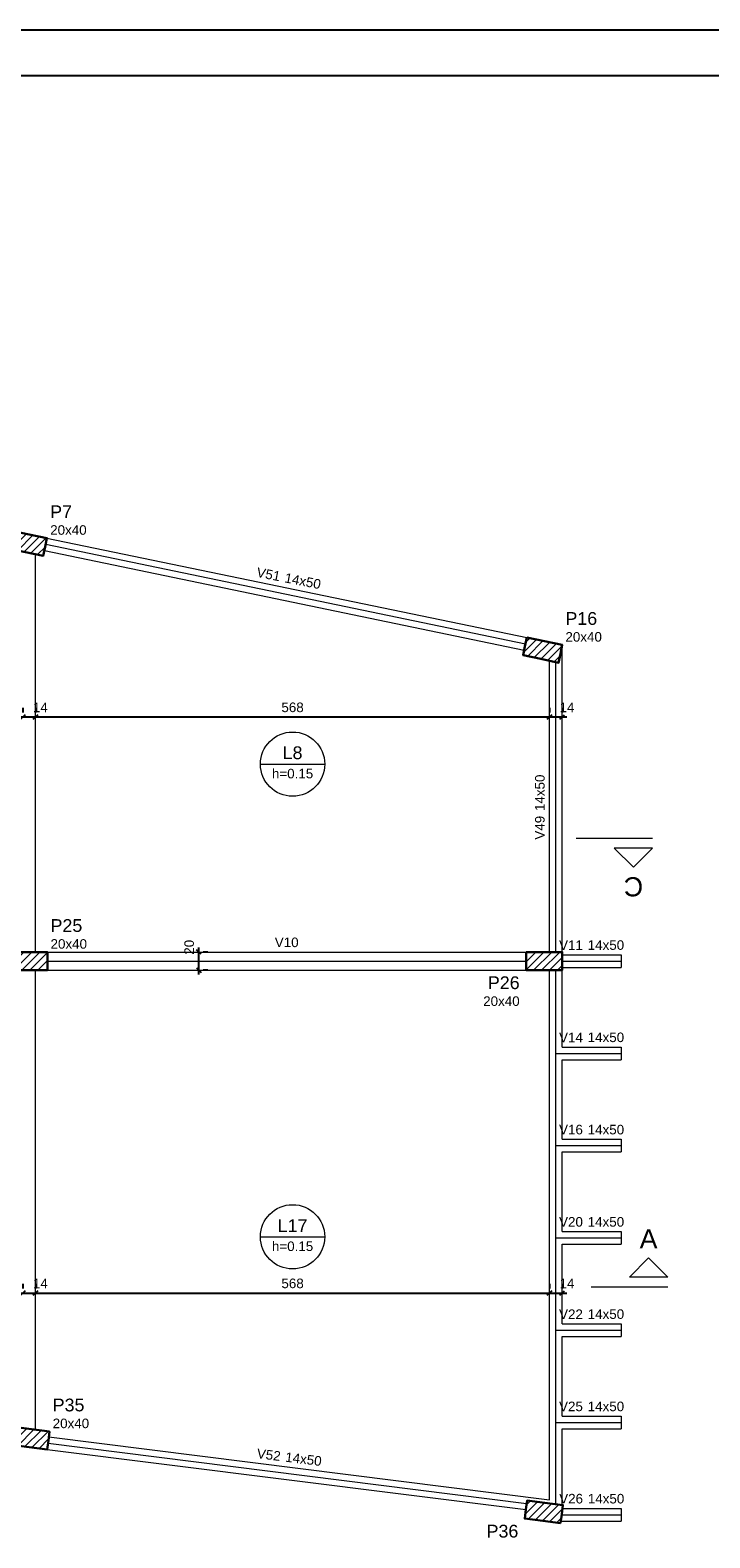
# Model space of a CAD drawing. Header units: millimetres. Extents: x 10 to 1250, y -62 to 528.
# Tile 184 of 193: x 88 to 103, y 289 to 322. Entities that reach past the tile are written whole.
import ezdxf

# ---------------------------------------------------------------- set-up
doc = ezdxf.new("R2010")
doc.units = ezdxf.units.MM
doc.header["$LTSCALE"] = 0.05
doc.linetypes.add('DOT', pattern=[6.35, 0, -6.35])
for name, color, linetype, lineweight in [('FO-Cortes', 9, 'Continuous', 5), ('FO-Cotas', 5, 'Continuous', 5), ('FO-Eixos', 5, 'Continuous', 5), ('FO-Hachura pilar que passa', 19, 'Continuous', 5), ('FO-Pilares', 4, 'Continuous', 30), ('FO-Textos das lajes', 3, 'Continuous', 20), ('FO-Textos das vigas', 7, 'Continuous', 5), ('FO-Textos dos pilares', 7, 'Continuous', 5), ('FO-Vigas', 7, 'Continuous', 5)]:
    doc.layers.add(name, color=color, linetype=linetype, lineweight=lineweight)
doc.layers.add('FOLHA_PADRÃO', color=7, linetype='Continuous')
doc.styles.add('Arial', font='arial.ttf')
doc.styles.get("Standard").update_dxf_attribs({"font": 'arial.ttf'})
doc.dimstyles.new('UM_50.000000', dxfattribs={"dimtxt": 0.18, "dimasz": 0.1, "dimexe": 0.1, "dimexo": 0.2, "dimgap": 0.1, "dimtad": 1, "dimdec": 1, "dimlfac": 50, "dimzin": 0, "dimdsep": 46, "dimtxsty": 'Standard', "dimblk": 'OBLIQUE', "dimcen": 0.09, "dimdle": 0.1, "dimadec": 1, "dimazin": 2, "dimtfac": 1, "dimtdec": 1, "dimtofl": 0, "dimtmove": 0, "dimatfit": 3, "dimldrblk": 'OBLIQUE', "dimfxl": 1, "dimtolj": 1, "dimarcsym": 1})
pattern_1 = [(45, (-9.1265, 799.56), (-0.088388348, 0.088388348), [])]

# ---------------------------------------------------------------- blocks, each defined once
blk = doc.blocks.new('_Oblique')
at = {"color": 0, "linetype": 'ByBlock', "lineweight": -2}
blk.add_line((-0.5, -0.5), (0.5, 0.5), dxfattribs=at)
blk = doc.blocks.new('*D533')
at = {"layer": 'Defpoints', "color": 0, "transparency": 16777216}
for p in [(87.827, 293.963), (88.107, 293.963), (88.107, 293.963)]:
    blk.add_point(p, dxfattribs=at)
at = {"layer": 'FO-Cotas', "color": 0, "lineweight": -2, "transparency": 16777216}
for p, q in [((87.827, 294.163), (87.827, 294.063)), ((88.107, 294.163), (88.107, 294.063)), ((87.727, 293.963), (88.207, 293.963))]:
    blk.add_line(p, q, dxfattribs=at)
at = {"layer": 'FO-Cotas', "color": 0, "lineweight": -2, "transparency": 16777216, "xscale": 0.1, "yscale": 0.1, "zscale": 0.1, "rotation": 180}
blk.add_blockref('_Oblique', (87.827, 293.963), dxfattribs=at)
at = {"layer": 'FO-Cotas', "color": 0, "lineweight": -2, "transparency": 16777216, "xscale": 0.1, "yscale": 0.1, "zscale": 0.1}
blk.add_blockref('_Oblique', (88.107, 293.963), dxfattribs=at)
at = {"layer": 'FO-Cotas', "transparency": 16777216, "insert": (88.213, 294.175), "char_height": 0.2118, "attachment_point": 5, "rotation": 0.0057, "style": 'Arial'}
blk.add_mtext('\\A1;14', dxfattribs=at)
blk = doc.blocks.new('*D534')
at = {"layer": 'Defpoints', "color": 0, "transparency": 16777216}
for p in [(88.107, 293.963), (99.467, 293.963), (99.467, 293.963)]:
    blk.add_point(p, dxfattribs=at)
at = {"layer": 'FO-Cotas', "color": 0, "lineweight": -2, "transparency": 16777216}
for p, q in [((88.107, 294.163), (88.107, 294.063)), ((99.467, 294.163), (99.467, 294.063)), ((88.007, 293.963), (99.567, 293.963))]:
    blk.add_line(p, q, dxfattribs=at)
at = {"layer": 'FO-Cotas', "color": 0, "lineweight": -2, "transparency": 16777216, "xscale": 0.1, "yscale": 0.1, "zscale": 0.1, "rotation": 180}
blk.add_blockref('_Oblique', (88.107, 293.963), dxfattribs=at)
at = {"layer": 'FO-Cotas', "color": 0, "lineweight": -2, "transparency": 16777216, "xscale": 0.1, "yscale": 0.1, "zscale": 0.1}
blk.add_blockref('_Oblique', (99.467, 293.963), dxfattribs=at)
at = {"layer": 'FO-Cotas', "transparency": 16777216, "insert": (93.787, 294.175), "char_height": 0.2118, "attachment_point": 5, "rotation": 0.0057, "style": 'Arial'}
blk.add_mtext('\\A1;568', dxfattribs=at)
blk = doc.blocks.new('*D535')
at = {"layer": 'Defpoints', "color": 0, "transparency": 16777216}
for p in [(99.467, 293.963), (99.747, 293.963), (99.747, 293.963)]:
    blk.add_point(p, dxfattribs=at)
at = {"layer": 'FO-Cotas', "color": 0, "lineweight": -2, "transparency": 16777216}
for p, q in [((99.467, 294.163), (99.467, 294.063)), ((99.747, 294.163), (99.747, 294.063)), ((99.367, 293.963), (99.847, 293.963))]:
    blk.add_line(p, q, dxfattribs=at)
at = {"layer": 'FO-Cotas', "color": 0, "lineweight": -2, "transparency": 16777216, "xscale": 0.1, "yscale": 0.1, "zscale": 0.1, "rotation": 180}
blk.add_blockref('_Oblique', (99.467, 293.963), dxfattribs=at)
at = {"layer": 'FO-Cotas', "color": 0, "lineweight": -2, "transparency": 16777216, "xscale": 0.1, "yscale": 0.1, "zscale": 0.1}
blk.add_blockref('_Oblique', (99.747, 293.963), dxfattribs=at)
at = {"layer": 'FO-Cotas', "transparency": 16777216, "insert": (99.853, 294.175), "char_height": 0.2118, "attachment_point": 5, "rotation": 0.0057, "style": 'Arial'}
blk.add_mtext('\\A1;14', dxfattribs=at)
blk = doc.blocks.new('*D553')
at = {"layer": 'Defpoints', "color": 0, "transparency": 16777216}
for p in [(87.827, 306.701), (88.107, 306.701), (88.107, 306.701)]:
    blk.add_point(p, dxfattribs=at)
at = {"layer": 'FO-Cotas', "color": 0, "lineweight": -2, "transparency": 16777216}
for p, q in [((87.827, 306.901), (87.827, 306.801)), ((88.107, 306.901), (88.107, 306.801)), ((87.727, 306.701), (88.207, 306.701))]:
    blk.add_line(p, q, dxfattribs=at)
at = {"layer": 'FO-Cotas', "color": 0, "lineweight": -2, "transparency": 16777216, "xscale": 0.1, "yscale": 0.1, "zscale": 0.1, "rotation": 180}
blk.add_blockref('_Oblique', (87.827, 306.701), dxfattribs=at)
at = {"layer": 'FO-Cotas', "color": 0, "lineweight": -2, "transparency": 16777216, "xscale": 0.1, "yscale": 0.1, "zscale": 0.1}
blk.add_blockref('_Oblique', (88.107, 306.701), dxfattribs=at)
at = {"layer": 'FO-Cotas', "transparency": 16777216, "insert": (88.213, 306.913), "char_height": 0.2118, "attachment_point": 5, "rotation": 0.0057, "style": 'Arial'}
blk.add_mtext('\\A1;14', dxfattribs=at)
blk = doc.blocks.new('*D554')
at = {"layer": 'Defpoints', "color": 0, "transparency": 16777216}
for p in [(88.107, 306.701), (99.467, 306.701), (99.467, 306.701)]:
    blk.add_point(p, dxfattribs=at)
at = {"layer": 'FO-Cotas', "color": 0, "lineweight": -2, "transparency": 16777216}
for p, q in [((88.107, 306.901), (88.107, 306.801)), ((99.467, 306.901), (99.467, 306.801)), ((88.007, 306.701), (99.567, 306.701))]:
    blk.add_line(p, q, dxfattribs=at)
at = {"layer": 'FO-Cotas', "color": 0, "lineweight": -2, "transparency": 16777216, "xscale": 0.1, "yscale": 0.1, "zscale": 0.1, "rotation": 180}
blk.add_blockref('_Oblique', (88.107, 306.701), dxfattribs=at)
at = {"layer": 'FO-Cotas', "color": 0, "lineweight": -2, "transparency": 16777216, "xscale": 0.1, "yscale": 0.1, "zscale": 0.1}
blk.add_blockref('_Oblique', (99.467, 306.701), dxfattribs=at)
at = {"layer": 'FO-Cotas', "transparency": 16777216, "insert": (93.787, 306.913), "char_height": 0.2118, "attachment_point": 5, "rotation": 0.0057, "style": 'Arial'}
blk.add_mtext('\\A1;568', dxfattribs=at)
blk = doc.blocks.new('*D555')
at = {"layer": 'Defpoints', "color": 0, "transparency": 16777216}
for p in [(99.467, 306.701), (99.747, 306.701), (99.747, 306.701)]:
    blk.add_point(p, dxfattribs=at)
at = {"layer": 'FO-Cotas', "color": 0, "lineweight": -2, "transparency": 16777216}
for p, q in [((99.467, 306.901), (99.467, 306.801)), ((99.747, 306.901), (99.747, 306.801)), ((99.367, 306.701), (99.847, 306.701))]:
    blk.add_line(p, q, dxfattribs=at)
at = {"layer": 'FO-Cotas', "color": 0, "lineweight": -2, "transparency": 16777216, "xscale": 0.1, "yscale": 0.1, "zscale": 0.1, "rotation": 180}
blk.add_blockref('_Oblique', (99.467, 306.701), dxfattribs=at)
at = {"layer": 'FO-Cotas', "color": 0, "lineweight": -2, "transparency": 16777216, "xscale": 0.1, "yscale": 0.1, "zscale": 0.1}
blk.add_blockref('_Oblique', (99.747, 306.701), dxfattribs=at)
at = {"layer": 'FO-Cotas', "transparency": 16777216, "insert": (99.853, 306.913), "char_height": 0.2118, "attachment_point": 5, "rotation": 0.0057, "style": 'Arial'}
blk.add_mtext('\\A1;14', dxfattribs=at)
blk = doc.blocks.new('*D601')
at = {"layer": 'Defpoints', "color": 0, "transparency": 16777216}
for p in [(91.714, 301.503), (91.714, 301.503), (91.714, 301.103)]:
    blk.add_point(p, dxfattribs=at)
at = {"layer": 'FO-Cotas', "color": 0, "lineweight": -2, "transparency": 16777216}
for p, q in [((91.714, 301.003), (91.714, 301.603)), ((91.914, 301.503), (91.814, 301.503)), ((91.914, 301.103), (91.814, 301.103))]:
    blk.add_line(p, q, dxfattribs=at)
at = {"layer": 'FO-Cotas', "color": 0, "lineweight": -2, "transparency": 16777216, "xscale": 0.1, "yscale": 0.1, "zscale": 0.1}
for p, rotation in [((91.714, 301.503), 90), ((91.714, 301.103), 270)]:
    blk.add_blockref('_Oblique', p, dxfattribs=dict(at, rotation=rotation))
at = {"layer": 'FO-Cotas', "transparency": 16777216, "insert": (91.502, 301.609), "char_height": 0.2118, "attachment_point": 5, "rotation": 90, "style": 'Arial'}
blk.add_mtext('\\A1;20', dxfattribs=at)
blk = doc.blocks.new('A1EST. 1500')
at = {"layer": 'FOLHA_PADRÃO', "color": 1, "linetype": 'Continuous'}
blk.add_line((150.008, 59.4), (0, 59.4), dxfattribs=at)
at = {"layer": 'FOLHA_PADRÃO', "color": 6, "linetype": 'Continuous'}
blk.add_lwpolyline([(149, 58.4), (149, 1), (1, 1), (1, 58.4), (149, 58.4)], dxfattribs=at)

msp = doc.modelspace()

# ---------------------------------------------------------------- hatches: boundary and pattern name
at = {"layer": 'FO-Hachura pilar que passa', "linetype": 'Continuous'}
h = msp.add_hatch(dxfattribs=at)
h.set_pattern_fill('ANSI31', color=256, style=0)
h.set_pattern_definition(pattern_1)
h.paths.add_polyline_path([(87.5757, 310.8198), (87.5348, 310.624), (87.4939, 310.4282), (87.8854, 310.3464), (88.277, 310.2646), (88.3179, 310.4604), (88.3588, 310.6562), (87.9672, 310.738)])
h = msp.add_hatch(dxfattribs=at)
h.set_pattern_fill('ANSI31', color=256, style=0)
h.set_pattern_definition(pattern_1)
h.paths.add_polyline_path([(98.9641, 308.4566), (98.9232, 308.2608), (98.8823, 308.065), (99.2739, 307.9832), (99.6654, 307.9014), (99.7063, 308.0972), (99.7472, 308.293), (99.3557, 308.3748)])
h = msp.add_hatch(dxfattribs=at)
h.set_pattern_fill('ANSI31', color=256, style=0)
h.set_pattern_definition(pattern_1)
h.paths.add_polyline_path([(87.5672, 301.503), (87.5672, 301.303), (87.5672, 301.103), (87.9672, 301.103), (88.3672, 301.103), (88.3672, 301.303), (88.3672, 301.503), (87.9672, 301.503)])
h = msp.add_hatch(dxfattribs=at)
h.set_pattern_fill('ANSI31', color=256, style=0)
h.set_pattern_definition(pattern_1)
h.paths.add_polyline_path([(98.9472, 301.503), (98.9472, 301.303), (98.9472, 301.103), (99.3472, 301.103), (99.7472, 301.103), (99.7472, 301.303), (99.7472, 301.503), (99.3472, 301.503)])
h = msp.add_hatch(dxfattribs=at)
h.set_pattern_fill('ANSI31', color=256, style=0)
h.set_pattern_definition(pattern_1)
h.paths.add_polyline_path([(88.3641, 290.504), (88.3891, 290.7025), (88.4142, 290.9009), (88.0173, 290.951), (87.6205, 291.0011), (87.5954, 290.8027), (87.5704, 290.6043), (87.9672, 290.5542)])
h = msp.add_hatch(dxfattribs=at)
h.set_pattern_fill('ANSI31', color=256, style=0)
h.set_pattern_definition(pattern_1)
h.paths.add_polyline_path([(99.7122, 288.8756), (99.7373, 289.074), (99.7623, 289.2724), (99.3655, 289.3225), (98.9687, 289.3727), (98.9436, 289.1743), (98.9185, 288.9758), (99.3154, 288.9257)])

# ---------------------------------------------------------------- linework, layer by layer
at = {"layer": 'FO-Cortes'}
for p, q in [((101.7461, 304.0118), (100.0517, 304.0118)), ((100.3851, 294.1033), (102.0795, 294.1033))]:
    msp.add_line(p, q, dxfattribs=at)
at = {"layer": 'FO-Cortes', "linetype": 'Continuous'}
for points in [[(101.7461, 303.8), (100.8989, 303.8), (101.3225, 303.3764), (101.7461, 303.8)], [(102.0795, 294.3151), (101.2323, 294.3151), (101.6559, 294.7387), (102.0795, 294.3151)]]:
    msp.add_lwpolyline(points, close=True, dxfattribs=at)
at = {"layer": 'FO-Eixos'}
for p, q in [((88.3302, 310.5196), (98.9352, 308.3186)), ((99.6072, 301.503), (99.6072, 307.9136)), ((88.3672, 301.303), (98.9472, 301.303)), ((99.6072, 299.263), (99.6072, 301.103)), ((99.7472, 301.303), (101.0472, 301.303)), ((99.6072, 297.222), (99.6072, 299.263)), ((99.6072, 299.263), (101.0472, 299.263)), ((99.6072, 295.182), (99.6072, 297.222)), ((99.6072, 297.222), (101.0472, 297.222)), ((99.6072, 293.142), (99.6072, 295.182)), ((99.6072, 295.182), (101.0472, 295.182)), ((99.6072, 291.101), (99.6072, 293.142)), ((99.6072, 293.142), (101.0472, 293.142)), ((99.6072, 289.292), (99.6072, 291.101)), ((99.6072, 291.101), (101.0472, 291.101)), ((88.3816, 290.6426), (98.961, 289.3118)), ((99.7356, 289.061), (101.0472, 289.061))]:
    msp.add_line(p, q, dxfattribs=at)
at = {"layer": 'FO-Pilares'}
for points in [[(87.5757, 310.8198), (87.5348, 310.624), (87.4939, 310.4282), (87.8854, 310.3464), (88.277, 310.2646), (88.3179, 310.4604), (88.3588, 310.6562), (87.9672, 310.738), (87.5757, 310.8198)], [(98.9641, 308.4566), (98.9232, 308.2608), (98.8823, 308.065), (99.2739, 307.9832), (99.6654, 307.9014), (99.7063, 308.0972), (99.7472, 308.293), (99.3557, 308.3748), (98.9641, 308.4566)], [(87.5672, 301.503), (87.5672, 301.303), (87.5672, 301.103), (87.9672, 301.103), (88.3672, 301.103), (88.3672, 301.303), (88.3672, 301.503), (87.9672, 301.503), (87.5672, 301.503)], [(98.9472, 301.503), (98.9472, 301.303), (98.9472, 301.103), (99.3472, 301.103), (99.7472, 301.103), (99.7472, 301.303), (99.7472, 301.503), (99.3472, 301.503), (98.9472, 301.503)], [(88.3641, 290.504), (88.3891, 290.7025), (88.4142, 290.9009), (88.0173, 290.951), (87.6205, 291.0011), (87.5954, 290.8027), (87.5704, 290.6043), (87.9672, 290.5542), (88.3641, 290.504)], [(99.7122, 288.8756), (99.7373, 289.074), (99.7623, 289.2724), (99.3655, 289.3225), (98.9687, 289.3727), (98.9436, 289.1743), (98.9185, 288.9758), (99.3154, 288.9257), (99.7122, 288.8756)]]:
    msp.add_lwpolyline(points, close=True, dxfattribs=at)
at = {"layer": 'FO-Textos das lajes'}
for p, q in [((93.0768, 305.6583), (94.4976, 305.6583)), ((93.0768, 295.2063), (94.4976, 295.2063))]:
    msp.add_line(p, q, dxfattribs=at)
for centre in [(93.7872, 305.6583), (93.7872, 295.2063)]:
    msp.add_circle(centre, 0.7104, dxfattribs=at)
at = {"layer": 'FO-Vigas'}
for p, q in [((88.3588, 310.6566), (98.9639, 308.4556)), ((88.1072, 309.047), (88.1072, 310.3001)), ((88.3016, 310.3825), (98.9067, 308.1815)), ((88.1072, 301.503), (88.1072, 309.047)), ((99.7472, 301.503), (99.7472, 308.293)), ((99.4672, 301.503), (99.4672, 307.9428)), ((88.3672, 301.503), (98.9472, 301.503)), ((99.7472, 301.443), (101.0472, 301.443)), ((101.0472, 301.443), (101.0472, 301.163)), ((88.1072, 294.467), (88.1072, 301.103)), ((88.3672, 301.103), (98.9472, 301.103)), ((99.4672, 299.263), (99.4672, 301.103)), ((99.7472, 301.163), (101.0472, 301.163)), ((99.7472, 299.403), (99.7472, 301.103)), ((99.7472, 299.403), (101.0472, 299.403)), ((101.0472, 299.403), (101.0472, 299.123)), ((99.4672, 297.222), (99.4672, 299.263)), ((99.7472, 297.362), (99.7472, 299.123)), ((99.7472, 299.123), (101.0472, 299.123)), ((99.4672, 295.182), (99.4672, 297.222)), ((99.7472, 297.362), (101.0472, 297.362)), ((99.7472, 295.322), (99.7472, 297.082)), ((99.7472, 297.082), (101.0472, 297.082)), ((101.0472, 297.362), (101.0472, 297.082)), ((99.4672, 293.142), (99.4672, 295.182)), ((99.7472, 295.322), (101.0472, 295.322)), ((101.0472, 295.322), (101.0472, 295.042)), ((99.7472, 293.282), (99.7472, 295.042)), ((99.7472, 295.042), (101.0472, 295.042)), ((88.1072, 290.9397), (88.1072, 294.467)), ((99.4672, 291.101), (99.4672, 293.142)), ((99.7472, 293.282), (101.0472, 293.282)), ((101.0472, 293.282), (101.0472, 293.002)), ((99.7472, 291.241), (99.7472, 293.002)), ((99.7472, 293.002), (101.0472, 293.002)), ((99.4672, 289.3892), (99.4672, 291.101)), ((99.7472, 291.241), (101.0472, 291.241)), ((101.0472, 291.241), (101.0472, 290.961)), ((88.3991, 290.7815), (99.4672, 289.3892)), ((99.7472, 289.2743), (99.7472, 290.961)), ((99.7472, 290.961), (101.0472, 290.961)), ((88.364, 290.5037), (98.9434, 289.1729)), ((99.7533, 289.201), (101.0472, 289.201)), ((101.0472, 289.201), (101.0472, 288.921)), ((99.7179, 288.921), (101.0472, 288.921))]:
    msp.add_line(p, q, dxfattribs=at)

# ---------------------------------------------------------------- block references
msp.add_blockref('A1EST. 1500', (10.3174, 262.4885))

# ---------------------------------------------------------------- texts
at = {"layer": 'FO-Cortes', "linetype": 'DOT', "ltscale": 0.2, "insert": (101.3225, 303.1646), "char_height": 0.4236, "width": 1.463228, "attachment_point": 8, "rotation": 180, "line_spacing_factor": 0.798, "style": 'Arial'}
msp.add_mtext('C', dxfattribs=at)
at = {"layer": 'FO-Cortes', "linetype": 'DOT', "ltscale": 0.2, "insert": (101.6559, 294.9505), "char_height": 0.4236, "width": 1.351433, "attachment_point": 8, "line_spacing_factor": 0.798, "style": 'Arial'}
msp.add_mtext('A', dxfattribs=at)
at = {"layer": 'FO-Textos das lajes', "attachment_point": 8, "line_spacing_factor": 0.798, "style": 'Arial'}
for s, insert, char_height in [('L8', (93.7872, 305.7642), 0.2824), ('h=0.15', (93.7872, 305.3406), 0.2118), ('L17', (93.7872, 295.3122), 0.2824), ('h=0.15', (93.7872, 294.8886), 0.2118)]:
    msp.add_mtext(s, dxfattribs=dict(at, insert=insert, char_height=char_height))
at = {"layer": 'FO-Textos das vigas', "linetype": 'Continuous', "char_height": 0.2118, "line_spacing_factor": 0.798, "style": 'Arial'}
for s, insert, attachment_point, rotation in [('V51', (93.4936, 309.6991), 9, 349), ('14x50', (93.5972, 309.6776), 7, 349), ('14x50', (99.3613, 304.621), 7, 90), ('V49', (99.3613, 304.5151), 9, 90), ('V52', (93.5103, 290.2453), 9, 353), ('14x50', (93.6154, 290.232), 7, 353)]:
    msp.add_mtext(s, dxfattribs=dict(at, insert=insert, attachment_point=attachment_point, rotation=rotation))
for s, insert, attachment_point in [('V10', (93.6572, 301.6089), 8), ('V11', (100.2041, 301.5489), 9), ('14x50', (100.31, 301.5489), 7), ('V14', (100.2041, 299.5089), 9), ('14x50', (100.31, 299.5089), 7), ('V16', (100.2041, 297.4679), 9), ('14x50', (100.31, 297.4679), 7), ('V20', (100.2041, 295.4279), 9), ('14x50', (100.31, 295.4279), 7), ('V22', (100.2041, 293.3879), 9), ('14x50', (100.31, 293.3879), 7), ('V25', (100.2041, 291.3469), 9), ('14x50', (100.31, 291.3469), 7), ('V26', (100.2071, 289.3069), 9), ('14x50', (100.313, 289.3069), 7)]:
    msp.add_mtext(s, dxfattribs=dict(at, insert=insert, attachment_point=attachment_point))
at = {"layer": 'FO-Textos dos pilares', "linetype": 'Continuous', "line_spacing_factor": 0.798, "style": 'Arial'}
for s, insert, char_height, attachment_point in [('P7', (88.4294, 311.0974), 0.2824, 7), ('20x40', (88.4294, 310.7268), 0.2118, 7), ('P16', (99.8178, 308.7342), 0.2824, 7), ('20x40', (99.8178, 308.3636), 0.2118, 7), ('P25', (88.4378, 301.9442), 0.2824, 7), ('20x40', (88.4378, 301.5736), 0.2118, 7), ('P26', (98.806, 300.6794), 0.2824, 9), ('20x40', (98.806, 300.3087), 0.2118, 9), ('P35', (88.4848, 291.3421), 0.2824, 7), ('20x40', (88.4848, 290.9715), 0.2118, 7), ('P36', (98.777, 288.5524), 0.2824, 9)]:
    msp.add_mtext(s, dxfattribs=dict(at, insert=insert, char_height=char_height, attachment_point=attachment_point))

# ---------------------------------------------------------------- dimensions: what is measured, and where the dimension line sits
at = {"layer": 'FO-Cotas'}
for base, p1, p2, picture, middle in [((88.1072, 306.7014), (87.8272, 306.7014), (88.1072, 306.7014), '*D553', (88.2131, 306.9132)), ((99.4672, 306.7014), (88.1072, 306.7014), (99.4672, 306.7014), '*D554', (93.7872, 306.9132)), ((99.7472, 306.7014), (99.4672, 306.7014), (99.7472, 306.7014), '*D555', (99.8531, 306.9132)), ((88.1072, 293.963), (87.8272, 293.963), (88.1072, 293.963), '*D533', (88.2131, 294.1748)), ((99.4672, 293.963), (88.1072, 293.963), (99.4672, 293.963), '*D534', (93.7872, 294.1748)), ((99.7472, 293.963), (99.4672, 293.963), (99.7472, 293.963), '*D535', (99.8531, 294.1748))]:
    dim = msp.add_linear_dim(base=base, p1=p1, p2=p2, dimstyle='UM_50.000000', override={"dimtxt": 0.2118, "dimasz": 0.1, "dimexe": 0.1, "dimexo": 0.2, "dimtad": 1, "dimtih": 0, "dimtoh": 0, "dimdec": 1, "dimlfac": 50, "dimzin": 8, "dimtxsty": 'Arial', "dimblk": 'Oblique', "dimblk1": 'Oblique', "dimblk2": 'Oblique', "dimsah": 1, "dimdle": 0.1, "dimse1": 0, "dimse2": 0, "dimclrt": 256, "dimadec": 1, "dimazin": 3, "dimtmove": 2, "dimldrblk": 'Oblique'}, dxfattribs=at)
    dim.commit()
    dim.dimension.update_dxf_attribs({"geometry": picture, "text_midpoint": middle, "dimtype": 160, "text_rotation": 0.00573})
dim = msp.add_linear_dim(base=(91.7142, 301.503), p1=(91.7142, 301.103), p2=(91.7142, 301.503), angle=90, dimstyle='UM_50.000000', override={"dimtxt": 0.2118, "dimasz": 0.1, "dimexe": 0.1, "dimexo": 0.2, "dimtad": 1, "dimtih": 0, "dimtoh": 0, "dimdec": 1, "dimlfac": 50, "dimzin": 8, "dimtxsty": 'Arial', "dimblk": 'Oblique', "dimblk1": 'Oblique', "dimblk2": 'Oblique', "dimsah": 1, "dimdle": 0.1, "dimse1": 0, "dimse2": 0, "dimclrt": 256, "dimadec": 1, "dimazin": 3, "dimtmove": 2, "dimldrblk": 'Oblique'}, dxfattribs=at)
dim.commit()
dim.dimension.update_dxf_attribs({"geometry": '*D601', "text_midpoint": (91.5024, 301.6089), "dimtype": 160, "text_rotation": 90})

doc.saveas('drawing.dxf')
